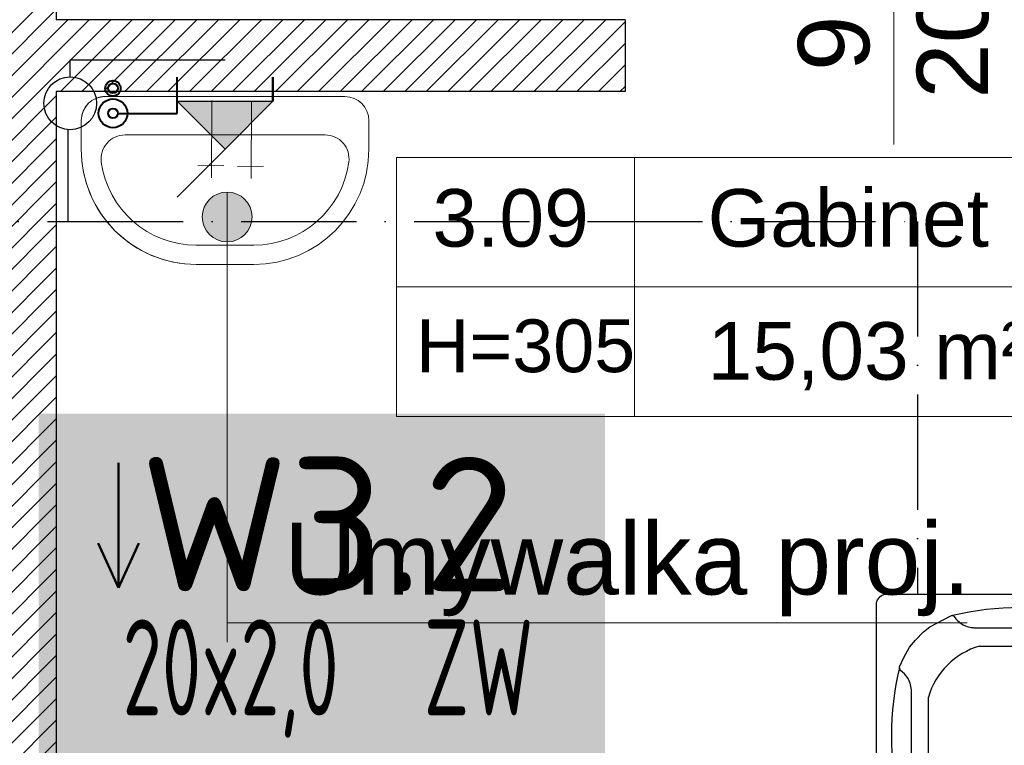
# Model space of a CAD drawing. Header units: millimetres. Extents: x 24385 to 79107, y -56478 to -23676.
# Tile 13 of 256: x 27598 to 27804, y -39921 to -39770. Entities that reach past the tile are written whole.
import ezdxf
from ezdxf.enums import TextEntityAlignment as Align
from ezdxf.lldxf.tags import DXFTag

# ---------------------------------------------------------------- set-up
doc = ezdxf.new("R2010")
doc.units = ezdxf.units.MM
doc.header["$LTSCALE"] = 2
doc.linetypes.add('ACAD_ISO10W100', pattern=[18, 12, -3, 0, -3])
doc.linetypes.add('DASHED', pattern=[19.05, 12.7, -6.35])
for name, color, linetype, lineweight in [('0_OPIS', 7, 'Continuous', 13), ('3DPLAN_A_ARMATURA_SANITARNA', 7, 'Continuous', 9), ('3DPLAN_A_TABELKA POMIESZCZEŃ', 7, 'Continuous', 0), ('_WLK_W_OPIS', 211, 'Continuous', 9), ('A_STOL_OPIS', 55, 'Continuous', 5), ('Opisy', 7, 'Continuous', 13)]:
    doc.layers.add(name, color=color, linetype=linetype, lineweight=lineweight)
for name, color, linetype in [('3DPLAN_A_KRESKOWANIE 1', 253, 'Continuous'), ('3DPLAN_A_OPIS', 8, 'Continuous'), ('3DPLAN_A_POMIESZCZENIE NUMER', 100, 'Continuous'), ('_WLK_oznaczenia', 211, 'Continuous'), ('A_POMIESZCZENIE OPIS', 100, 'Continuous'), ('IS_freon_urządzenia', 3, 'DASHED'), ('IS_Odbiorniki', 211, 'SOLID')]:
    doc.layers.add(name, color=color, linetype=linetype)
for name, color, linetype, lineweight, true_color in [('cw', 7, 'Continuous', 40, 0xf79809), ('kanalizacja', 7, 'Continuous', 30, 0xbf3000), ('kanalizacja pod stropem skropliny', 7, 'Continuous', 30, 0x60bb04), ('wodociag', 7, 'Continuous', 40, 0x0e97f1)]:
    doc.layers.add(name, color=color, linetype=linetype, lineweight=lineweight, true_color=true_color)
doc.styles.add('ARIAL', font='arial.ttf')
doc.styles.add('isocp', font='isocpeur.ttf', dxfattribs={"width": 0.9})
doc.styles.add('TABEL1', font='txt')
tags = doc.linetypes.add('SOLID', pattern=[10, 10, 0]).pattern_tags.tags
tags[6:7] = [DXFTag(74, 4), DXFTag(75, 0), DXFTag(340, '0'), DXFTag(46, 0.0), DXFTag(50, 0.0), DXFTag(44, 0.0), DXFTag(45, 0.0)]
tags[4:5] = [DXFTag(74, 4), DXFTag(75, 0), DXFTag(340, '0'), DXFTag(46, 0.0), DXFTag(50, 0.0), DXFTag(44, 0.0), DXFTag(45, 0.0)]

# ---------------------------------------------------------------- blocks, each defined once
blk = doc.blocks.new('UMYWALKA')
at = {"layer": '3DPLAN_A_ARMATURA_SANITARNA'}
for p, q in [((11, 30), (5, 30)), ((0, 25), (0, -25)), ((8, 20.87), (8, -20.87)), ((14.55, 8.04), (14.57, 2.57)), ((1, 5.49), (17.06, 5.43)), ((31, -6), (31, 6)), ((35, -6), (35, 6)), ((14.41, -0.23), (14.43, -5.7)), ((0.86, -2.78), (16.92, -2.85)), ((11, -30), (5, -30))]:
    blk.add_line(p, q, dxfattribs=at)
for centre, radius, start, end in [((5, 25), 5, 90, 180), ((11, 6), 24, 0, 90), ((13, 20.87), 5, 82.3377, 180), ((11, 6), 20, 0, 82.3377), ((11, -6), 24, 270, 0), ((11, -6), 20, 277.6623, 0), ((13, -20.87), 5, 180, 277.6623), ((5, -25), 5, 180, 270)]:
    blk.add_arc(centre, radius, start, end, dxfattribs=at)
blk = doc.blocks.new('zw$2C56')
at = {"layer": 'IS_freon_urządzenia', "linetype": 'Continuous'}
for points in [[(-320.9, 376.4), (383.4, 376.4), (389.1, 375.7), (395.9, 373.3), (402.9, 368.2), (407.4, 362.4), (409.8, 356.8), (411.1, 348.4), (411.1, -355.9), (410.3, -362.5), (408.2, -368.2), (402.9, -375.4), (396.1, -380.5), (391.6, -382.3), (387.8, -383.2), (383.7, -383.6), (-321.7, -383.6), (-327.5, -382.8), (-332.2, -381.2), (-337, -378.5), (-340.7, -375.4), (-343.6, -372), (-346.1, -367.9), (-347.6, -364), (-348.5, -359.8), (-348.8, -357.6), (-348.9, 348.4), (-348.5, 352.9), (-347.6, 356.7), (-345.8, 361.1), (-341.9, 366.8), (-338.7, 369.9), (-334.9, 372.6), (-329.1, 375.1), (-325.1, 376), (-320.9, 376.4)], [(-151.6, 319.3), (-149.7, 319.7), (-148.1, 319.8), (-146.5, 319.5), (-145, 318.9), (-143.6, 318), (-142.5, 316.9), (-138.3, 311.3), (-136.6, 309.3), (-135.1, 307.6), (-129.1, 302.1), (-123.5, 297.9), (-119.4, 295.5), (-113.2, 292.4), (-108.5, 290.6), (-106, 290), (-100.9, 288.8), (-97.4, 288.2), (-95.7, 288), (-93.9, 287.8), (-92.2, 287.7), (-90.4, 287.6), (-89.1, 287.6), (151.4, 287.5), (156.7, 287.8), (161.1, 288.3), (165.3, 289.1), (169.5, 290.2), (174.5, 292), (178.6, 293.7), (182.3, 295.9), (185.4, 297.4), (187.7, 298.9), (189.1, 299.9), (197, 306.8), (202.1, 312.7), (205.8, 317.5), (207.7, 318.9), (210, 319.7), (211.6, 319.8), (213.3, 319.5), (216, 318.5), (238.1, 308.4), (248.3, 303.2), (260.8, 295.7), (267.5, 291.5), (285.6, 277.3), (292.1, 271.5), (299.8, 264.1), (306, 257.3), (320.4, 239.3), (326.3, 230.7), (332.4, 220.5), (340.7, 204.5), (346.6, 191), (349.5, 185), (350.8, 180.6), (350.2, 177.5), (349.5, 176), (347.8, 174), (341, 168.9), (333.1, 160.8), (328, 153.7), (324.5, 146.5), (321.3, 138.5), (319.2, 129.1), (318.6, 122.1), (318.6, -118.4), (320, -132.7), (323.4, -143.9), (332, -158.8), (345.1, -171.4), (349.9, -176), (350.8, -179.9), (350.1, -183.1), (347.8, -187.6), (344.7, -195.5), (331.8, -221.4), (321.2, -237.4), (310.5, -251.3), (289.1, -273.5), (276.8, -283.8), (264.2, -293.4), (249.4, -301.4), (217, -317.3), (212.5, -319), (210, -319), (207, -317.8), (204.7, -315.5), (201.6, -311.3), (192.5, -301.9), (185.6, -296.8), (174.5, -291.3), (160.2, -287.5), (150.5, -286.7), (-89.3, -286.9), (-102.6, -288.4), (-115.8, -293), (-124.9, -298.2), (-133, -304.9), (-137.2, -309.3), (-143.6, -317.3), (-148.1, -319.1), (-156.6, -316.1), (-163.9, -312.6), (-172.5, -309.1), (-190.6, -299.8), (-206.2, -289.6), (-221.6, -276.5), (-222.2, -277.2), (-240.5, -259.6), (-255.8, -241.1), (-269.2, -220.2), (-276.8, -206.2), (-284.4, -189), (-287.6, -182.3), (-287.9, -178.3), (-286.8, -175.3), (-283.1, -172), (-275.1, -165.3), (-275.1, -158.2), (-268.3, -158.2), (-263.5, -150), (-260.2, -142.8), (-257.8, -135.3), (-256.1, -124.9), (-255.6, -81.8), (-255.8, -19.6), (-255.9, 123), (-259.3, 141.1), (-264.8, 153), (-274.4, 165.4), (-285, 174), (-287.9, 179), (-287.4, 183.5), (-276, 208.5), (-260.8, 235.7), (-245.6, 254.6), (-223.9, 276.5), (-207.6, 289.4), (-151.8, 319.2)], [(-75.4, 238.9), (138.2, 238.9)], [(-211.2, -111), (-211.2, 103.2)], [(274, 103.2), (274, -111)], [(138.2, -246.7), (-75.4, -246.7)]]:
    blk.add_lwpolyline(points, dxfattribs=at)
for centre, radius, start, end in [((31.9, -425.5), 766.4, 76.4959, 103.5206), ((-19.4, 47), 199.9, 106.2611, 163.6692), ((82.2, 47), 199.9, 16.3308, 73.7389), ((457.5, 2.1), 766.4, 166.4793, 193.5039), ((-394.1, 1.3), 766.4, 346.4959, 13.5206), ((-19.4, -54.8), 199.9, 196.3308, 253.7389), ((82.2, -54.8), 199.9, 286.2611, 343.6692), ((31.1, 426.1), 766.4, 256.4793, 283.5039)]:
    blk.add_arc(centre, radius, start, end, dxfattribs=at)
blk = doc.blocks.new('G$CDB1AC55F')
at = {"layer": 'IS_freon_urządzenia', "xscale": 0.07876787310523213, "yscale": 0.07876787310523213, "zscale": 0.07876787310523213}
blk.add_blockref('zw$2C56', (27.48, 30.22), dxfattribs=at)
blk = doc.blocks.new('tabelka dla tp')
at = {"layer": '3DPLAN_A_TABELKA POMIESZCZEŃ'}
for p, q in [((49.7, 54), (49.7, 0)), ((0, 27), (243.13, 27))]:
    blk.add_line(p, q, dxfattribs=at)
blk.add_lwpolyline([(0, 54), (243.13, 54), (243.13, 0), (0, 0)], close=True, dxfattribs=at)
at = {"layer": '3DPLAN_A_POMIESZCZENIE NUMER', "color": 7, "style": 'ARIAL'}
blk.add_attdef('NUMER', (2.23, 35.39), '', height=12, dxfattribs=at)
at = {"layer": 'A_POMIESZCZENIE OPIS', "insert": (112.2, 19.75), "char_height": 12, "width": 36.4122, "attachment_point": 1, "style": 'ARIAL'}
blk.add_mtext('{\\C7;m²}', dxfattribs=at)
at = {"layer": 'A_POMIESZCZENIE OPIS', "color": 7, "style": 'ARIAL'}
for tag, p in [('NAZWA', (51.73, 35.39)), ('POWIERZCHNIA', (51.06, 7.24))]:
    blk.add_attdef(tag, p, '', height=12, dxfattribs=at)
blk = doc.blocks.new('III pietrooosoo')
at = {"layer": '3DPLAN_A_KRESKOWANIE 1'}
h = blk.add_hatch(dxfattribs=at)
h.set_pattern_fill('ANSI31', color=256, scale=5, style=0)
h.set_pattern_definition([(45, (29206.918, -39107.05), (-11.22532, 11.22532), [])])
h.paths.add_polyline_path([(26781.49, -39163.58), (26781.49, -38938.58), (26746.49, -38938.58), (26746.49, -39163.58)])
h.paths.add_polyline_path([(26746.49, -39423.63), (26776.05, -39423.63), (26776.05, -39388.27), (26746.49, -39388.27)])
h.paths.add_polyline_path([(26746.49, -38938.58), (26781.49, -38938.58), (26781.49, -39163.58), (26746.49, -39163.58)])
h.paths.add_polyline_path([(27368.97, -39343.08), (27368.97, -39410.08), (27375.97, -39410.08), (27375.97, -39403.08), (27410.97, -39403.08), (27410.97, -39383.75), (27409.39, -39383.75), (27410, -39383.99, -0.310329), (27410.42, -39384.6), (27410.42, -39387.03, -0.216272), (27410.19, -39387.52), (27409.53, -39388.03, -0.076898), (27409.35, -39388.12, 0.840818), (27409.47, -39388.8), (27410.15, -39388.8), (27410.15, -39388.95), (27409.47, -39388.95, -0.840818), (27409.3, -39387.98, 0.076898), (27409.44, -39387.91), (27410.1, -39387.4, 0.216272), (27410.27, -39387.03), (27410.27, -39384.6, 0.310329), (27409.95, -39384.13), (27408.97, -39383.75), (27408.97, -39315.95), (27410.97, -39315.95), (27410.97, -39109.08), (27396.97, -39109.08), (27396.97, -39304.08), (27326.97, -39304.08), (27326.97, -39321.08), (26829.97, -39321.08), (26829.97, -39251.08), (26809.49, -39251.08), (26809.49, -39321.08), (26781.49, -39321.08), (26781.49, -39387.08), (26810.97, -39387.08), (26810.97, -39343.08)])
h.paths.add_polyline_path([(28444.97, -38740.08), (28444.97, -38698.58), (28212, -38698.58), (28212, -38637.58), (28198.97, -38637.58), (28198.97, -38740.08)])
h.paths.add_polyline_path([(28624.46, -38658.58), (28601.97, -38658.58), (28601.97, -38698.58), (28559.97, -38698.58), (28559.97, -38740.08), (28624.46, -38740.08)])
h.paths.add_polyline_path([(28627.97, -38870.19), (28674.81, -38870.19), (28674.81, -38878.08), (28689.97, -38878.08), (28689.97, -38734.08), (28772.97, -38734.08), (28772.97, -38698.58), (28726.97, -38698.58), (28726.97, -38658.58), (28624.46, -38658.58), (28624.46, -38740.08), (28627.97, -38740.08)])
h.paths.add_polyline_path([(28674.81, -38878.08), (28674.81, -38870.19), (28627.97, -38870.19), (28627.97, -38897.19), (28648.97, -38897.19), (28648.97, -38878.08)])
h.paths.add_polyline_path([(28627.97, -38897.19), (28627.97, -38924.19), (28648.97, -38924.19), (28648.97, -38897.19)])
h.paths.add_polyline_path([(28648.97, -38924.19), (28627.97, -38924.19), (28627.97, -39029.08), (28204.97, -39029.08), (28204.97, -39046.08), (28245.97, -39046.08), (28245.97, -39098.08), (28618.97, -39098.08), (28618.97, -39148.34), (28648.97, -39148.34)])
h.paths.add_polyline_path([(28769.97, -39380.08), (28769.97, -39352.58), (28654.97, -39352.58), (28654.97, -39295.58), (28648.97, -39295.58), (28648.97, -39268.08), (28618.97, -39268.08), (28618.97, -39305.08), (28602.97, -39305.08), (28602.97, -39390.58), (28908.97, -39390.58), (28908.97, -39380.08)])
h.paths.add_polyline_path([(29254.97, -39636.08), (29254.97, -39479.08), (29253.97, -39456.08), (29253.97, -39299.08), (29205.97, -39299.08), (29205.97, -39365.08), (29137.97, -39365.08), (29137.97, -39390.58), (29242.97, -39390.58), (29242.97, -39525.58), (29129.97, -39525.58), (29129.97, -39588.58), (28896.97, -39588.58), (28896.97, -39613.08), (29204.97, -39613.08), (29204.97, -39636.08)])
h.paths.add_polyline_path([(28675.97, -39613.08), (28675.97, -39693.93), (28641.97, -39693.93), (28641.97, -39636.08), (28614.97, -39636.08), (28614.97, -39598.08), (28602.97, -39598.08), (28602.97, -39526.58), (28766.97, -39526.58), (28766.97, -39613.08)])
h.paths.add_polyline_path([(28575.62, -39665.5), (28722.88, -39665.5), (28722.88, -39699.91), (28575.62, -39699.91)], flags=9)
h.paths.add_polyline_path([(28641.97, -39693.93), (28641.97, -39906.08), (28675.97, -39906.08), (28675.97, -39693.93)])
h.paths.add_polyline_path([(29060.97, -38734.08), (29060.97, -38698.58), (28887.97, -38698.58), (28887.97, -38734.08)])
h.paths.add_polyline_path([(29348.97, -38734.08), (29348.97, -38698.58), (29324.97, -38698.58), (29324.97, -38658.58), (29199.97, -38658.58), (29199.97, -38698.58), (29175.97, -38698.58), (29175.97, -38734.08)])
h.paths.add_polyline_path([(29636.97, -38698.58), (29463.97, -38698.58), (29463.97, -38734.08), (29636.97, -38734.08)])
h.paths.add_polyline_path([(29924.97, -38734.08), (29924.97, -38698.58), (29901.97, -38698.58), (29901.97, -38658.58), (29776.97, -38658.58), (29776.97, -38698.58), (29751.97, -38698.58), (29751.97, -38734.08)])
h.paths.add_polyline_path([(30039.97, -38734.08), (30234.97, -38734.08), (30234.97, -38698.58), (30039.97, -38698.58)])
h.paths.add_polyline_path([(30524.97, -38734.08), (30524.97, -38698.58), (30502.97, -38698.58), (30502.97, -38658.58), (30377.97, -38658.58), (30377.97, -38698.58), (30349.97, -38698.58), (30349.97, -38734.08)])
h.paths.add_polyline_path([(30834.97, -38734.08), (30834.97, -38698.58), (30641.97, -38698.58), (30641.97, -38734.08)])
h.paths.add_polyline_path([(31048.97, -38768.58), (31550.97, -38768.58), (31550.97, -38841.08), (31594.97, -38841.08), (31594.97, -38734.08), (31625.97, -38734.08), (31625.97, -38698.58), (31098.97, -38698.58), (31098.97, -38658.58), (30973.97, -38658.58), (30973.97, -38698.58), (30948.97, -38698.58), (30948.97, -38734.08), (31048.97, -38734.08)])
h.paths.add_polyline_path([(31550.97, -39073.08), (31594.97, -39073.08), (31594.97, -39018.08), (31550.97, -39018.08)])
h.paths.add_polyline_path([(31550.97, -39378.08), (31594.97, -39378.08), (31594.97, -39250.08), (31550.97, -39250.08)])
h.paths.add_polyline_path([(31594.97, -39684.08), (31594.97, -39554.08), (31550.97, -39554.08), (31550.97, -39684.08)])
h.paths.add_polyline_path([(31594.97, -39915.08), (31594.97, -39860.08), (31550.97, -39860.08), (31550.97, -39915.08)])
h.paths.add_polyline_path([(31550.97, -40194.08), (30944.97, -40194.08), (30944.97, -40267.58), (30973.97, -40267.58), (30973.97, -40307.58), (31098.97, -40307.58), (31098.97, -40267.58), (31625.97, -40267.58), (31625.97, -40194.08), (31594.97, -40194.08), (31594.97, -40092.08), (31550.97, -40092.08), (31550.97, -40194.08)], is_closed=False)
h.paths.add_polyline_path([(30637.97, -40267.58), (30830.97, -40267.58), (30830.97, -40194.08), (30637.97, -40194.08)])
h.paths.add_polyline_path([(30345.97, -40194.08), (30345.97, -40267.58), (30369.97, -40267.58), (30369.97, -40307.58), (30494.97, -40307.58), (30494.97, -40267.58), (30520.97, -40267.58), (30520.97, -40194.08)])
h.paths.add_polyline_path([(30035.97, -40267.58), (30230.97, -40267.58), (30230.97, -40194.08), (30035.97, -40194.08)])
h.paths.add_polyline_path([(29775.97, -40161.08), (29762.97, -40161.08), (29762.97, -40198.08), (29741.97, -40198.08), (29741.97, -40267.58), (29768.97, -40267.58), (29768.97, -40307.58), (29893.97, -40307.58), (29893.97, -40267.58), (29920.97, -40267.58), (29920.97, -40194.08), (29775.97, -40194.08)])
h.paths.add_polyline_path([(29431.97, -40198.08), (29431.97, -40267.58), (29626.97, -40267.58), (29626.97, -40198.08)])
h.paths.add_polyline_path([(29140.97, -40198.08), (29140.97, -40267.58), (29161.97, -40267.58), (29161.97, -40307.58), (29286.97, -40307.58), (29286.97, -40267.58), (29316.97, -40267.58), (29316.97, -40198.08)])
h.paths.add_polyline_path([(28831.97, -40198.08), (28831.97, -40267.58), (29025.97, -40267.58), (29025.97, -40198.08)])
h.paths.add_polyline_path([(28541.97, -40267.58), (28570.97, -40267.58), (28570.97, -40307.58), (28695.97, -40307.58), (28695.97, -40267.58), (28716.97, -40267.58), (28716.97, -40198.08), (28597.43, -40198.08), (28597.12, -40198.34, -2.544085), (28595.08, -40198.08), (28541.97, -40198.08)])
h.paths.add_polyline_path([(28229.97, -40267.58), (28426.97, -40267.58), (28426.97, -40198.08), (28229.97, -40198.08)])
h.paths.add_polyline_path([(28026.62, -40155.72), (28026.62, -40307.58), (28070.97, -40307.58), (28070.97, -40267.58), (28114.97, -40267.58), (28114.97, -40198.08), (28037.97, -40198.08), (28037.97, -40155.72)])
h.paths.add_polyline_path([(28026.62, -40155.72), (27981.97, -40155.72), (27981.97, -40201.08), (27901.97, -40201.08), (27901.97, -40267.58), (27945.97, -40267.58), (27945.97, -40307.58), (28026.62, -40307.58)])
h.paths.add_polyline_path([(27916.97, -39798.79), (27920.06, -39798.79), (27920.06, -39852.79), (27916.97, -39852.79), (27916.97, -39912.08), (27981.97, -39912.08), (27981.97, -40155.72), (28026.62, -40155.72), (28026.62, -39747.08), (27916.97, -39747.08)])
h.paths.add_polyline_path([(28037.97, -39913.08), (28091.97, -39913.08), (28091.97, -39758.08), (28037.97, -39758.08), (28037.97, -39747.08), (28026.62, -39747.08), (28026.62, -40155.72), (28037.97, -40155.72)])
h.paths.add_polyline_path([(27950.97, -39566.08), (27950.97, -39590.08), (27956.97, -39590.08), (27956.97, -39657.08), (28026.62, -39657.08), (28026.62, -39566.08)])
h.paths.add_polyline_path([(28161.97, -39588.08), (28044.97, -39588.08), (28044.97, -39598.08), (28161.97, -39598.08)])
h.paths.add_polyline_path([(27590.97, -40201.08), (27590.97, -40267.58), (27726.97, -40267.58), (27726.97, -40201.08)])
h.paths.add_polyline_path([(26781.49, -40201.08), (26781.49, -40267.58), (27231.97, -40267.58), (27231.97, -40307.58), (27356.97, -40307.58), (27356.97, -40267.58), (27415.97, -40267.58), (27415.97, -40201.08)])
h.paths.add_polyline_path([(26809.49, -40155.72), (26809.49, -40201.08), (26864.97, -40201.08), (26864.97, -40155.72)])
h.paths.add_polyline_path([(26809.49, -40088.08), (26809.49, -40155.72), (26864.97, -40155.72), (26864.97, -40088.08)])
h.paths.add_polyline_path([(26809.49, -40085.08), (26809.49, -40088.08), (26864.97, -40088.08), (26864.97, -40085.08)])
h.paths.add_polyline_path([(26809.49, -39863.08), (26809.49, -39910.08), (26864.97, -39910.08), (26864.97, -39863.08)])
h.paths.add_polyline_path([(27408.97, -39315.57), (27408.97, -39313.41), (27410.97, -39313.49), (27409.05, -39313.49), (27409.05, -39315.49), (27410.97, -39315.57)], flags=16)
h.paths.add_polyline_path([(28819.95, -39558.91), (28843.99, -39558.91), (28843.99, -39578.91), (28819.95, -39578.91)], flags=24)
h.paths.add_polyline_path([(28614.3, -39470.41), (28614.3, -39446.75), (28634.3, -39446.75), (28634.3, -39470.41)], flags=24)
h.paths.add_polyline_path([(28699.15, -39459.32), (28892.58, -39459.32), (28892.58, -39432.32), (28699.15, -39432.32)])
h.paths.add_polyline_path([(28699.15, -39486.32), (28892.58, -39486.32), (28892.58, -39459.32), (28699.15, -39459.32)])
h.paths.add_polyline_path([(28699.15, -39432.32), (28892.58, -39432.32), (28892.58, -39486.32), (28699.15, -39486.32)])
h.paths.add_polyline_path([(31282.92, -38730.77), (31332.19, -38730.77), (31332.19, -38753), (31282.92, -38753)], flags=24)
h.paths.add_polyline_path([(31048.16, -38730.77), (31088.89, -38730.77), (31088.89, -38753), (31048.16, -38753)], flags=24)
h.paths.add_polyline_path([(31265.16, -38739.9, 1), (31262.75, -38738.09, 1)], flags=16)
h.paths.add_polyline_path([(28712.1, -39463.64), (28749.15, -39463.64), (28749.15, -39484.06), (28712.1, -39484.06)], flags=8)
h.paths.add_polyline_path([(28712.64, -39435.93), (28779.46, -39435.93), (28779.46, -39457.46), (28712.64, -39457.46)], flags=8)
h.paths.add_polyline_path([(28654.68, -39435.89), (28689.53, -39435.89), (28689.53, -39454.15), (28654.68, -39454.15)], flags=8)
h.paths.add_polyline_path([(28758.66, -39460.57), (28782.82, -39460.57), (28782.82, -39484.57), (28758.66, -39484.57)], flags=8)
h.paths.add_polyline_path([(28699.15, -39460.89), (28699.15, -39483.13), (28699.62, -39483.13), (28699.62, -39460.89)], flags=8)
at = {"layer": '3DPLAN_A_OPIS', "lineweight": 0, "transparency": 33554687}
h = blk.add_hatch(dxfattribs=at)
h.set_pattern_fill('ANSI31', color=1)
h.set_pattern_definition([(45, (-708.4828, 5623.021), (-2.24506403, 2.24506403), [])])
h.paths.add_polyline_path([(27460, -39581.08), (27460, -39566.08), (27447.97, -39566.08), (27447.97, -39581.08), (27460, -39581.08)], is_closed=False)
h.paths.add_polyline_path([(27813.97, -39581.08), (27813.97, -39566.08), (27563, -39566.08), (27563, -39581.08), (27590.97, -39581.08), (27590.97, -39585.08), (27605.97, -39585.08), (27605.97, -39581.08), (27813.97, -39581.08)], is_closed=False)
h.paths.add_polyline_path([(27605.97, -39585.08), (27590.97, -39585.08), (27590.97, -39590.08), (27605.97, -39590.08), (27605.97, -39585.08)], is_closed=False)
h.paths.add_polyline_path([(27605.97, -39626.45), (27605.97, -39590.08), (27590.97, -39590.08), (27590.97, -39626.45), (27605.97, -39626.45)], is_closed=False)
h.paths.add_polyline_path([(27950.97, -39581.08), (27950.97, -39566.08), (27916.97, -39566.08), (27916.97, -39581.08), (27950.97, -39581.08)], is_closed=False)
h.paths.add_polyline_path([(27827.65, -39770.08), (27827.65, -39785.08), (27916.97, -39785.08), (27916.97, -39770.08), (27827.65, -39770.08)], is_closed=False)
h.paths.add_polyline_path([(27724.65, -39785.08), (27724.65, -39770.08), (27605.97, -39770.08), (27605.97, -39716.45), (27590.97, -39716.45), (27590.97, -40088.08), (27605.97, -40088.08), (27605.97, -39785.08), (27724.65, -39785.08)], is_closed=False)
h.paths.add_polyline_path([(27605.97, -40088.08), (27590.97, -40088.08), (27590.97, -40155.72), (27605.97, -40155.72), (27605.97, -40088.08)], is_closed=False)
h.paths.add_polyline_path([(27605.97, -40155.72), (27590.97, -40155.72), (27590.97, -40201.08), (27605.97, -40201.08), (27605.97, -40155.72)], is_closed=False)
at = {"layer": 'Opisy', "ltscale": 0.5, "transparency": 33554687}
h = blk.add_hatch(color=256, dxfattribs=at)
h.dxf.hatch_style = 1
h.paths.add_polyline_path([(27640.06, -39816.17), (27640.06, -39806.26, 0.73336)])
h.paths.add_polyline_path([(27640.06, -39806.26), (27640.06, -39816.17, 0.076465), (27641.62, -39816.41, 1.165591)])
at = {"layer": '3DPLAN_A_OPIS', "color": 1, "lineweight": 30}
for p, q in [((27605.97, -39716.45), (27605.97, -39770.08)), ((27724.65, -39770.08), (27605.97, -39770.08)), ((27724.65, -39770.08), (27724.65, -39785.08)), ((27605.97, -39785.08), (27605.97, -40201.08)), ((27724.65, -39785.08), (27605.97, -39785.08))]:
    blk.add_line(p, q, dxfattribs=at)
at = {"layer": 'A_STOL_OPIS'}
blk.add_line((27780.75, -39726.64), (27780.75, -39796.09), dxfattribs=at)
at = {"layer": 'Opisy', "ltscale": 0.5}
for p, q in [((27641.62, -39806.02), (27641.62, -39899.9)), ((27641.62, -39895.88), (27796.02, -39895.88))]:
    blk.add_line(p, q, dxfattribs=at)
blk.add_circle((27641.62, -39811.21), 5.19, dxfattribs=at)
at = {"layer": '3DPLAN_A_ARMATURA_SANITARNA', "color": 3, "rotation": 270}
blk.add_blockref('UMYWALKA', (27641.19, -39786.1), dxfattribs=at)
at = {"layer": '3DPLAN_A_TABELKA POMIESZCZEŃ', "ltscale": 0.5}
ref = blk.add_blockref('tabelka dla tp', (27676.93, -39852.79), dxfattribs=at)
ref.add_attrib('NUMER', '3.09', (27684.46, -39817.4), dxfattribs={"layer": '3DPLAN_A_POMIESZCZENIE NUMER', "color": 0, "height": 12, "style": 'ARIAL'})
ref.add_attrib('NAZWA', 'Gabinet', (27741.89, -39817.4), dxfattribs={"layer": 'A_POMIESZCZENIE OPIS', "color": 0, "height": 12, "style": 'ARIAL'})
ref.add_attrib('POWIERZCHNIA', '15,03', (27741.89, -39845.15), dxfattribs={"layer": 'A_POMIESZCZENIE OPIS', "color": 0, "height": 12, "style": 'ARIAL'})
at = {"layer": '3DPLAN_A_OPIS', "color": 1, "lineweight": 30, "style": 'ARIAL'}
blk.add_attdef('31,21M2', (31149.87, -39031.42), '', height=12, dxfattribs=at)
at = {"layer": '3DPLAN_A_TABELKA POMIESZCZEŃ', "color": 7, "ltscale": 0.5, "insert": (27681.05, -39832.58), "char_height": 11, "width": 59.2068, "attachment_point": 1, "style": 'ARIAL'}
blk.add_mtext('H=305', dxfattribs=at)
at = {"layer": '3DPLAN_A_TABELKA POMIESZCZEŃ', "ltscale": 0.5, "style": 'ARIAL'}
blk.add_attdef('REJESTRACJA', (28148.53, -39789.87), '', height=12, dxfattribs=at)
at = {"layer": 'A_STOL_OPIS', "ltscale": 0.2, "insert": (27760.73, -39798.4), "char_height": 14.872, "attachment_point": 1, "rotation": 90, "style": 'TABEL1'}
blk.add_mtext_dynamic_manual_height_columns('\\pxqc;{\\fArial|b0|i0|c238|p34;90\\P205}', width=58.3206, gutter_width=80, heights=[0], dxfattribs=at)
at = {"layer": 'Opisy', "ltscale": 0.5, "insert": (27653.54, -39874.94), "char_height": 15, "width": 685.9992, "attachment_point": 1, "style": 'ARIAL'}
blk.add_mtext('Umywalka proj.', dxfattribs=at)

msp = doc.modelspace()

# ---------------------------------------------------------------- hatches: boundary and pattern name
at = {"layer": '_WLK_W_OPIS'}
msp.add_hatch(color=255, dxfattribs=at).paths.add_polyline_path([(27605.67, -39980.4), (27717.09, -39980.4), (27717.09, -39855.54), (27605.67, -39855.54)])
at = {"layer": 'IS_Odbiorniki', "true_color": 0xffffff}
msp.add_hatch(color=7, dxfattribs=at).paths.add_polyline_path([(27631.19, -39787.08), (27651.19, -39787.08), (27641.19, -39797.08)])

# ---------------------------------------------------------------- linework, layer by layer
at = {"layer": '_WLK_oznaczenia', "lineweight": 50}
msp.add_line((27618.97, -39888.58), (27618.97, -39862.48), dxfattribs=at)
at = {"layer": '_WLK_W_OPIS', "color": 211, "lineweight": 50}
for q in [(27614.72, -39879.2), (27623.22, -39879.2)]:
    msp.add_line((27618.97, -39888.58), q, dxfattribs=at)
at = {"layer": '_WLK_W_OPIS', "const_width": 6.68}
msp.add_lwpolyline([(27605.67, -39980.4), (27717.09, -39980.4), (27717.09, -39855.54), (27605.67, -39855.54)], close=True, dxfattribs=at)
at = {"layer": 'cw', "color": 242, "true_color": 0xd2021d}
for p, q in [((27631.19, -39789.61), (27631.19, -39782.08)), ((27618.8, -39789.61), (27631.19, -39789.61))]:
    msp.add_line(p, q, dxfattribs=at)
at = {"layer": 'cw'}
for radius in [3, 1]:
    msp.add_circle((27617.8, -39789.61), radius, dxfattribs=at)
at = {"layer": 'IS_Odbiorniki'}
for p, q in [((27631.19, -39787.08), (27631.19, -39782.08)), ((27631.19, -39787.08), (27651.19, -39787.08)), ((27641.19, -39797.08), (27631.19, -39787.08)), ((27651.19, -39787.08), (27641.19, -39797.08)), ((27641.19, -39797.08), (27631.19, -39807.08))]:
    msp.add_line(p, q, dxfattribs=at)
at = {"layer": 'kanalizacja'}
msp.add_lwpolyline([(27608.88, -39782.08), (27608.88, -39778.45), (27641.19, -39778.45)], dxfattribs=at)
msp.add_circle((27608.88, -39787.51), 5.5, dxfattribs=at)
at = {"layer": 'kanalizacja pod stropem skropliny', "color": 70, "linetype": 'ACAD_ISO10W100', "true_color": 0x7cf700}
msp.add_lwpolyline([(27243.12, -39812.15), (27608.48, -39812.15), (27608.48, -39793)], dxfattribs=at)
at = {"layer": 'kanalizacja pod stropem skropliny', "linetype": 'ACAD_ISO10W100'}
msp.add_lwpolyline([(27608.48, -39812.15), (27785.7, -39812.15), (27785.7, -39889.86)], dxfattribs=at)
at = {"layer": 'wodociag', "color": 110, "true_color": 0x15fb77}
for p, q in [((27651.19, -39787.08), (27651.19, -39782.08)), ((27651.19, -39782.08), (27651.19, -39787.08))]:
    msp.add_line(p, q, dxfattribs=at)
at = {"layer": 'wodociag'}
for radius in [1.6, 1]:
    msp.add_circle((27617.8, -39784.39), radius, dxfattribs=at)

# ---------------------------------------------------------------- block references
at = {"layer": '0_OPIS'}
msp.add_blockref('III pietrooosoo', (0, 0), dxfattribs=at)
at = {"layer": '3DPLAN_A_ARMATURA_SANITARNA', "color": 3, "rotation": 270}
msp.add_blockref('UMYWALKA', (27641.19, -39786.1), dxfattribs=at)
at = {"layer": 'IS_freon_urządzenia'}
msp.add_blockref('G$CDB1AC55F', (27777.09, -39949.73), dxfattribs=at)

# ---------------------------------------------------------------- texts
at = {"layer": '_WLK_W_OPIS', "style": 'isocp'}
msp.add_text('W3.2', height=28, dxfattribs=at).set_placement((27662.49, -39889.25), align=Align.CENTER)
at = {"layer": '_WLK_W_OPIS', "style": 'isocp', "width": 0.6}
msp.add_text('20x2,0', height=20, dxfattribs=at).set_placement((27664.9, -39915.14), align=Align.RIGHT)
msp.add_text('ZW', height=20, dxfattribs=at).set_placement((27682.67, -39915.14))

doc.saveas('drawing.dxf')
